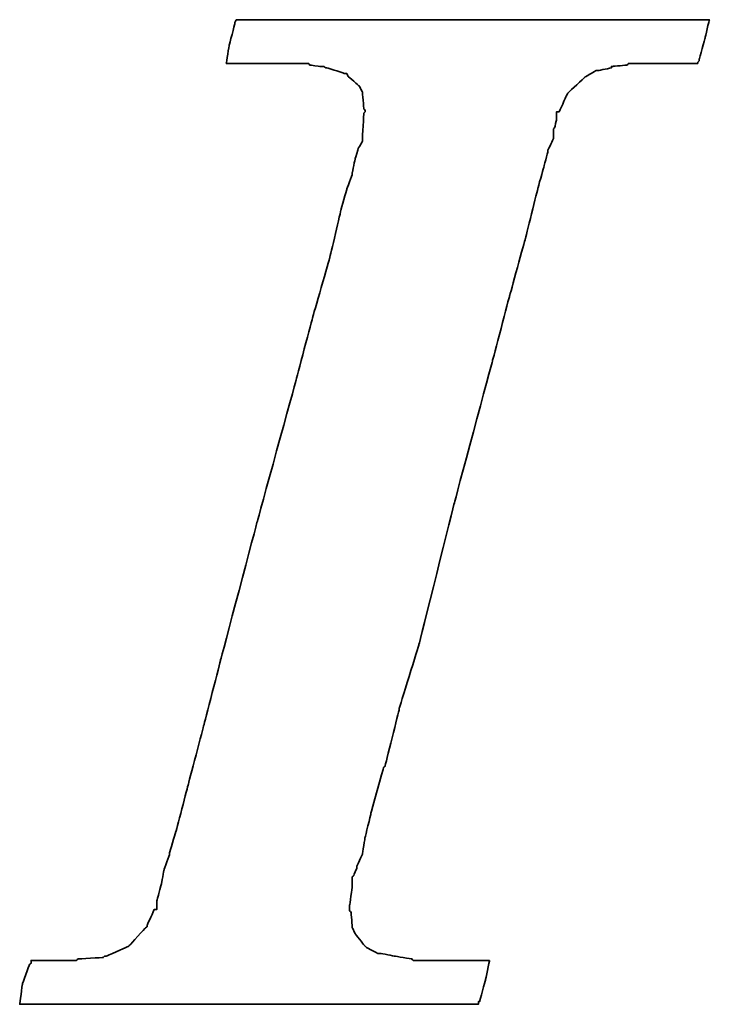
# Model space of a CAD drawing. Extents: x 607 to 844, y 21 to 162.
# Tile 38 of 54: x 771.82 to 773.33, y 105.66 to 107.82. Entities that reach past the tile are written whole.
import ezdxf

# ---------------------------------------------------------------- set-up
doc = ezdxf.new("R2010")
doc.units = 0
doc.header["$MEASUREMENT"] = 0
doc.layers.add('DIM', color=4, linetype='CONTINUOUS')
doc.layers.add('layer 1', color=7, linetype='CONTINUOUS')

# ---------------------------------------------------------------- blocks, each defined once
blk = doc.blocks.new('TBI MOTION logo(完整正式版)')
at = {"layer": 'layer 1', "color": 22, "lineweight": 35}
blk.add_open_spline([(-40.59125, -7.94375), (-40.59125, -7.94375), (-40.97375, -7.94375), (-40.97375, -7.94375), (-40.97375, -7.94375), (-40.97375, -7.94375), (-41.38125, -7.94375), (-41.38125, -7.94375), (-41.38125, -7.94375), (-41.38125, -7.94375), (-41.54875, -7.94375), (-41.54875, -7.94375), (-41.54875, -7.94375), (-41.54875, -7.94375), (-41.59875, -7.94375), (-41.59875, -7.94375), (-41.59875, -7.94375), (-41.59875, -7.94375), (-41.88375, -7.94375), (-41.88375, -7.94375), (-41.88375, -7.94375), (-41.88375, -7.94375), (-41.90875, -7.91875), (-41.90875, -7.91875), (-41.90875, -7.91875), (-41.90875, -7.91875), (-42.19875, -7.87125), (-42.19875, -7.87125), (-42.19875, -7.87125), (-42.19875, -7.87125), (-42.43875, -7.82375), (-42.43875, -7.82375), (-42.43875, -7.82375), (-42.43875, -7.82375), (-42.45875, -7.82375), (-42.45875, -7.82375), (-42.45875, -7.82375), (-42.45875, -7.82375), (-42.48625, -7.82375), (-42.48625, -7.82375), (-42.48625, -7.82375), (-42.48625, -7.82375), (-42.67625, -7.72375), (-42.67625, -7.72375), (-42.67625, -7.72375), (-42.67625, -7.72375), (-42.70125, -7.70375), (-42.70125, -7.70375), (-42.70125, -7.70375), (-42.70125, -7.70375), (-42.72375, -7.67875), (-42.72375, -7.67875), (-42.72375, -7.67875), (-42.72375, -7.67875), (-42.86875, -7.48875), (-42.86875, -7.48875), (-42.86875, -7.48875), (-42.86875, -7.48875), (-42.89375, -7.43875), (-42.89375, -7.43875), (-42.89375, -7.43875), (-42.89375, -7.43875), (-42.91875, -7.38875), (-42.91875, -7.38875), (-42.91875, -7.38875), (-42.91875, -7.38875), (-42.93875, -7.12875), (-42.93875, -7.12875), (-42.93875, -7.12875), (-42.93875, -7.12875), (-42.96375, -7.10375), (-42.96375, -7.10375), (-42.96375, -7.10375), (-42.96375, -7.10375), (-42.96375, -7.05375), (-42.96375, -7.05375), (-42.96375, -7.05375), (-42.96375, -7.05375), (-42.96375, -7.00875), (-42.96375, -7.00875), (-42.96375, -7.00875), (-42.96375, -7.00875), (-42.91875, -6.69625), (-42.91875, -6.69625), (-42.91875, -6.69625), (-42.91875, -6.69625), (-42.91875, -6.62375), (-42.91875, -6.62375), (-42.91875, -6.62375), (-42.91875, -6.62375), (-42.91875, -6.59625), (-42.91875, -6.59625), (-42.91875, -6.59625), (-42.91875, -6.59625), (-42.91875, -6.57375), (-42.91875, -6.57375), (-42.91875, -6.57375), (-42.91875, -6.57375), (-42.91875, -6.52875), (-42.91875, -6.52875), (-42.91875, -6.52875), (-42.91875, -6.52875), (-42.89375, -6.50375), (-42.89375, -6.50375), (-42.89375, -6.50375), (-42.89375, -6.50375), (-42.84375, -6.38375), (-42.84375, -6.38375), (-42.84375, -6.38375), (-42.84375, -6.38375), (-42.84375, -6.35875), (-42.84375, -6.35875), (-42.84375, -6.35875), (-42.84375, -6.35875), (-42.74625, -6.14375), (-42.74625, -6.14375), (-42.74625, -6.14375), (-42.74625, -6.14375), (-42.70125, -5.85375), (-42.70125, -5.85375), (-42.70125, -5.85375), (-42.70125, -5.85375), (-42.60375, -5.47125), (-42.60375, -5.47125), (-42.60375, -5.47125), (-42.60375, -5.47125), (-42.60375, -5.44875), (-42.60375, -5.44875), (-42.60375, -5.44875), (-42.60375, -5.44875), (-42.38875, -4.67875), (-42.38875, -4.67875), (-42.38875, -4.67875), (-42.38875, -4.67875), (-42.36375, -4.65375), (-42.36375, -4.65375), (-42.36375, -4.65375), (-42.36375, -4.65375), (-42.12375, -3.69625), (-42.12375, -3.69625), (-42.12375, -3.69625), (-42.12375, -3.69625), (-42.12375, -3.67374), (-42.12375, -3.67374), (-42.12375, -3.67374), (-42.12375, -3.67374), (-41.78875, -2.59374), (-41.78875, -2.59374), (-41.78875, -2.59374), (-41.78875, -2.59374), (-41.18875, -0.19375), (-41.18875, -0.19375), (-41.18875, -0.19375), (-41.18875, -0.19375), (-40.54375, 2.20624), (-40.54375, 2.20624), (-40.54375, 2.20624), (-40.54375, 2.20624), (-40.25375, 3.30875), (-40.25375, 3.30875), (-40.25375, 3.30875), (-40.25375, 3.30875), (-39.98875, 4.27125), (-39.98875, 4.27125), (-39.98875, 4.27125), (-39.98875, 4.27125), (-39.77375, 5.13125), (-39.77375, 5.13125), (-39.77375, 5.13125), (-39.77375, 5.13125), (-39.67875, 5.47125), (-39.67875, 5.47125), (-39.67875, 5.47125), (-39.67875, 5.47125), (-39.60375, 5.75625), (-39.60375, 5.75625), (-39.60375, 5.75625), (-39.60375, 5.75625), (-39.60375, 5.78125), (-39.60375, 5.78125), (-39.60375, 5.78125), (-39.60375, 5.78125), (-39.50875, 5.97125), (-39.50875, 5.97125), (-39.50875, 5.97125), (-39.50875, 5.97125), (-39.50875, 6.13875), (-39.50875, 6.13875), (-39.50875, 6.13875), (-39.50875, 6.13875), (-39.48625, 6.16625), (-39.48625, 6.16625), (-39.48625, 6.16625), (-39.48625, 6.16625), (-39.46125, 6.28625), (-39.46125, 6.28625), (-39.46125, 6.28625), (-39.46125, 6.28625), (-39.46125, 6.42625), (-39.46125, 6.42625), (-39.46125, 6.42625), (-39.46125, 6.42625), (-39.41375, 6.42625), (-39.41375, 6.42625), (-39.41375, 6.42625), (-39.41375, 6.42625), (-39.29375, 6.69125), (-39.29375, 6.69125), (-39.29375, 6.69125), (-39.29375, 6.69125), (-39.26875, 6.74125), (-39.26875, 6.74125), (-39.26875, 6.74125), (-39.26875, 6.74125), (-39.24375, 6.76625), (-39.24375, 6.76625), (-39.24375, 6.76625), (-39.24375, 6.76625), (-38.98375, 7.00624), (-38.98375, 7.00624), (-38.98375, 7.00624), (-38.98375, 7.00624), (-38.95625, 7.02624), (-38.95625, 7.02624), (-38.95625, 7.02624), (-38.95625, 7.02624), (-38.78875, 7.12624), (-38.78875, 7.12624), (-38.78875, 7.12624), (-38.78875, 7.12624), (-38.76375, 7.12624), (-38.76375, 7.12624), (-38.76375, 7.12624), (-38.76375, 7.12624), (-38.74375, 7.12624), (-38.74375, 7.12624), (-38.74375, 7.12624), (-38.74375, 7.12624), (-38.52875, 7.17125), (-38.52875, 7.17125), (-38.52875, 7.17125), (-38.52875, 7.17125), (-38.52875, 7.19624), (-38.52875, 7.19624), (-38.52875, 7.19624), (-38.52875, 7.19624), (-38.50375, 7.19624), (-38.50375, 7.19624), (-38.50375, 7.19624), (-38.50375, 7.19624), (-38.26125, 7.21875), (-38.26125, 7.21875), (-38.26125, 7.21875), (-38.26125, 7.21875), (-38.23875, 7.24624), (-38.23875, 7.24624), (-38.23875, 7.24624), (-38.23875, 7.24624), (-38.21625, 7.24624), (-38.21625, 7.24624), (-38.21625, 7.24624), (-38.21625, 7.24624), (-38.18875, 7.24624), (-38.18875, 7.24624), (-38.18875, 7.24624), (-38.18875, 7.24624), (-37.90375, 7.24624), (-37.90375, 7.24624), (-37.90375, 7.24624), (-37.90375, 7.24624), (-37.85375, 7.24624), (-37.85375, 7.24624), (-37.85375, 7.24624), (-37.85375, 7.24624), (-37.75875, 7.24624), (-37.75875, 7.24624), (-37.75875, 7.24624), (-37.75875, 7.24624), (-37.42375, 7.24624), (-37.42375, 7.24624), (-37.42375, 7.24624), (-37.42375, 7.24624), (-37.08875, 7.24624), (-37.08875, 7.24624), (-37.08875, 7.24624), (-37.08875, 7.24624), (-37.06375, 7.24624), (-37.06375, 7.24624), (-37.06375, 7.24624), (-37.06375, 7.24624), (-37.06375, 7.26624), (-37.06375, 7.26624), (-37.06375, 7.26624), (-37.06375, 7.26624), (-37.03875, 7.29125), (-37.03875, 7.29125), (-37.03875, 7.29125), (-37.03875, 7.29125), (-37.03875, 7.31625), (-37.03875, 7.31625), (-37.03875, 7.31625), (-37.03875, 7.31625), (-36.94125, 7.67625), (-36.94125, 7.67625), (-36.94125, 7.67625), (-36.94125, 7.67625), (-36.86875, 7.98625), (-36.86875, 7.98625), (-36.86875, 7.98625), (-36.86875, 7.98625), (-36.98875, 7.98625), (-36.98875, 7.98625), (-36.98875, 7.98625), (-36.98875, 7.98625), (-37.42375, 7.98625), (-37.42375, 7.98625), (-37.42375, 7.98625), (-37.42375, 7.98625), (-37.94875, 7.98625), (-37.94875, 7.98625), (-37.94875, 7.98625), (-37.94875, 7.98625), (-38.57375, 7.98625), (-38.57375, 7.98625), (-38.57375, 7.98625), (-38.57375, 7.98625), (-39.29375, 7.98625), (-39.29375, 7.98625), (-39.29375, 7.98625), (-39.29375, 7.98625), (-40.82875, 7.98625), (-40.82875, 7.98625), (-40.82875, 7.98625), (-40.82875, 7.98625), (-42.36375, 7.98625), (-42.36375, 7.98625), (-42.36375, 7.98625), (-42.36375, 7.98625), (-43.08375, 7.98625), (-43.08375, 7.98625), (-43.08375, 7.98625), (-43.08375, 7.98625), (-43.70875, 7.98625), (-43.70875, 7.98625), (-43.70875, 7.98625), (-43.70875, 7.98625), (-44.23375, 7.98625), (-44.23375, 7.98625), (-44.23375, 7.98625), (-44.23375, 7.98625), (-44.66875, 7.98625), (-44.66875, 7.98625), (-44.66875, 7.98625), (-44.66875, 7.98625), (-44.88375, 7.98625), (-44.88375, 7.98625), (-44.88375, 7.98625), (-44.88375, 7.98625), (-44.90875, 7.94125), (-44.90875, 7.94125), (-44.90875, 7.94125), (-44.90875, 7.94125), (-44.90875, 7.91625), (-44.90875, 7.91625), (-44.90875, 7.91625), (-44.90875, 7.91625), (-45.00375, 7.55625), (-45.00375, 7.55625), (-45.00375, 7.55625), (-45.00375, 7.55625), (-45.05375, 7.24624), (-45.05375, 7.24624), (-45.05375, 7.24624), (-45.05375, 7.24624), (-44.61875, 7.24624), (-44.61875, 7.24624), (-44.61875, 7.24624), (-44.61875, 7.24624), (-44.11375, 7.24624), (-44.11375, 7.24624), (-44.11375, 7.24624), (-44.11375, 7.24624), (-43.99375, 7.24624), (-43.99375, 7.24624), (-43.99375, 7.24624), (-43.99375, 7.24624), (-43.94625, 7.24624), (-43.94625, 7.24624), (-43.94625, 7.24624), (-43.94625, 7.24624), (-43.92374, 7.24624), (-43.92374, 7.24624), (-43.92374, 7.24624), (-43.92374, 7.24624), (-43.65875, 7.24624), (-43.65875, 7.24624), (-43.65875, 7.24624), (-43.65875, 7.24624), (-43.63875, 7.21875), (-43.63875, 7.21875), (-43.63875, 7.21875), (-43.63875, 7.21875), (-43.46875, 7.19624), (-43.46875, 7.19624), (-43.46875, 7.19624), (-43.46875, 7.19624), (-43.39875, 7.19624), (-43.39875, 7.19624), (-43.39875, 7.19624), (-43.39875, 7.19624), (-43.37125, 7.17125), (-43.37125, 7.17125), (-43.37125, 7.17125), (-43.37125, 7.17125), (-43.34875, 7.17125), (-43.34875, 7.17125), (-43.34875, 7.17125), (-43.34875, 7.17125), (-43.20375, 7.12624), (-43.20375, 7.12624), (-43.20375, 7.12624), (-43.20375, 7.12624), (-43.05875, 7.07624), (-43.05875, 7.07624), (-43.05875, 7.07624), (-43.05875, 7.07624), (-43.01375, 7.07624), (-43.01375, 7.07624), (-43.01375, 7.07624), (-43.01375, 7.07624), (-42.98875, 7.02624), (-42.98875, 7.02624), (-42.98875, 7.02624), (-42.98875, 7.02624), (-42.79875, 6.86125), (-42.79875, 6.86125), (-42.79875, 6.86125), (-42.79875, 6.86125), (-42.77375, 6.81125), (-42.77375, 6.81125), (-42.77375, 6.81125), (-42.77375, 6.81125), (-42.74625, 6.76625), (-42.74625, 6.76625), (-42.74625, 6.76625), (-42.74625, 6.76625), (-42.72375, 6.47625), (-42.72375, 6.47625), (-42.72375, 6.47625), (-42.72375, 6.47625), (-42.70125, 6.45124), (-42.70125, 6.45124), (-42.70125, 6.45124), (-42.70125, 6.45124), (-42.70125, 6.42625), (-42.70125, 6.42625), (-42.70125, 6.42625), (-42.70125, 6.42625), (-42.72375, 6.40625), (-42.72375, 6.40625), (-42.72375, 6.40625), (-42.72375, 6.40625), (-42.74625, 5.97125), (-42.74625, 5.97125), (-42.74625, 5.97125), (-42.74625, 5.97125), (-42.74625, 5.94625), (-42.74625, 5.94625), (-42.74625, 5.94625), (-42.74625, 5.94625), (-42.74625, 5.92625), (-42.74625, 5.92625), (-42.74625, 5.92625), (-42.74625, 5.92625), (-42.77375, 5.87625), (-42.77375, 5.87625), (-42.77375, 5.87625), (-42.77375, 5.87625), (-42.81875, 5.80625), (-42.81875, 5.80625), (-42.81875, 5.80625), (-42.81875, 5.80625), (-42.86875, 5.63625), (-42.86875, 5.63625), (-42.86875, 5.63625), (-42.86875, 5.63625), (-42.91875, 5.39625), (-42.91875, 5.39625), (-42.91875, 5.39625), (-42.91875, 5.39625), (-42.91875, 5.37124), (-42.91875, 5.37124), (-42.91875, 5.37124), (-42.91875, 5.37124), (-43.01375, 5.10874), (-43.01375, 5.10874), (-43.01375, 5.10874), (-43.01375, 5.10874), (-43.10875, 4.77124), (-43.10875, 4.77124), (-43.10875, 4.77124), (-43.10875, 4.77124), (-43.29875, 3.95625), (-43.29875, 3.95625), (-43.29875, 3.95625), (-43.29875, 3.95625), (-43.58875, 2.95125), (-43.58875, 2.95125), (-43.58875, 2.95125), (-43.58875, 2.95125), (-43.87375, 1.87125), (-43.87375, 1.87125), (-43.87375, 1.87125), (-43.87375, 1.87125), (-44.52625, -0.50374), (-44.52625, -0.50374), (-44.52625, -0.50374), (-44.52625, -0.50374), (-45.14875, -2.85375), (-45.14875, -2.85375), (-45.14875, -2.85375), (-45.14875, -2.85375), (-45.43375, -3.95875), (-45.43375, -3.95875), (-45.43375, -3.95875), (-45.43375, -3.95875), (-45.69875, -4.96875), (-45.69875, -4.96875), (-45.69875, -4.96875), (-45.69875, -4.96875), (-45.91375, -5.78375), (-45.91375, -5.78375), (-45.91375, -5.78375), (-45.91375, -5.78375), (-46.01375, -6.11875), (-46.01375, -6.11875), (-46.01375, -6.11875), (-46.01375, -6.11875), (-46.01375, -6.14375), (-46.01375, -6.14375), (-46.01375, -6.14375), (-46.01375, -6.14375), (-46.10875, -6.40875), (-46.10875, -6.40875), (-46.10875, -6.40875), (-46.10875, -6.40875), (-46.15375, -6.64875), (-46.15375, -6.64875), (-46.15375, -6.64875), (-46.15375, -6.64875), (-46.20375, -6.83875), (-46.20375, -6.83875), (-46.20375, -6.83875), (-46.20375, -6.83875), (-46.22875, -6.93375), (-46.22875, -6.93375), (-46.22875, -6.93375), (-46.22875, -6.93375), (-46.22875, -7.07875), (-46.22875, -7.07875), (-46.22875, -7.07875), (-46.22875, -7.07875), (-46.27375, -7.07875), (-46.27375, -7.07875), (-46.27375, -7.07875), (-46.27375, -7.07875), (-46.39375, -7.34375), (-46.39375, -7.34375), (-46.39375, -7.34375), (-46.39375, -7.34375), (-46.39375, -7.36875), (-46.39375, -7.36875), (-46.39375, -7.36875), (-46.39375, -7.36875), (-46.42125, -7.38875), (-46.42125, -7.38875), (-46.42125, -7.38875), (-46.42125, -7.38875), (-46.68375, -7.67875), (-46.68375, -7.67875), (-46.68375, -7.67875), (-46.68375, -7.67875), (-46.70875, -7.70375), (-46.70875, -7.70375), (-46.70875, -7.70375), (-46.70875, -7.70375), (-46.75375, -7.72375), (-46.75375, -7.72375), (-46.75375, -7.72375), (-46.75375, -7.72375), (-47.08875, -7.87125), (-47.08875, -7.87125), (-47.08875, -7.87125), (-47.08875, -7.87125), (-47.11625, -7.87125), (-47.11625, -7.87125), (-47.11625, -7.87125), (-47.11625, -7.87125), (-47.13875, -7.89375), (-47.13875, -7.89375), (-47.13875, -7.89375), (-47.13875, -7.89375), (-47.56875, -7.91875), (-47.56875, -7.91875), (-47.56875, -7.91875), (-47.56875, -7.91875), (-47.59625, -7.94375), (-47.59625, -7.94375), (-47.59625, -7.94375), (-47.59625, -7.94375), (-47.64375, -7.94375), (-47.64375, -7.94375), (-47.64375, -7.94375), (-47.64375, -7.94375), (-47.73625, -7.94375), (-47.73625, -7.94375), (-47.73625, -7.94375), (-47.73625, -7.94375), (-48.07375, -7.94375), (-48.07375, -7.94375), (-48.07375, -7.94375), (-48.07375, -7.94375), (-48.36125, -7.94375), (-48.36125, -7.94375), (-48.36125, -7.94375), (-48.36125, -7.94375), (-48.36125, -7.96625), (-48.36125, -7.96625), (-48.36125, -7.96625), (-48.36125, -7.96625), (-48.36125, -7.99125), (-48.36125, -7.99125), (-48.36125, -7.99125), (-48.36125, -7.99125), (-48.38875, -8.01375), (-48.38875, -8.01375), (-48.38875, -8.01375), (-48.38875, -8.01375), (-48.50875, -8.34875), (-48.50875, -8.34875), (-48.50875, -8.34875), (-48.50875, -8.34875), (-48.55375, -8.68625), (-48.55375, -8.68625), (-48.55375, -8.68625), (-48.55375, -8.68625), (-48.45875, -8.68625), (-48.45875, -8.68625), (-48.45875, -8.68625), (-48.45875, -8.68625), (-48.07375, -8.68625), (-48.07375, -8.68625), (-48.07375, -8.68625), (-48.07375, -8.68625), (-47.52375, -8.68625), (-47.52375, -8.68625), (-47.52375, -8.68625), (-47.52375, -8.68625), (-46.92375, -8.68625), (-46.92375, -8.68625), (-46.92375, -8.68625), (-46.92375, -8.68625), (-46.25375, -8.68625), (-46.25375, -8.68625), (-46.25375, -8.68625), (-46.25375, -8.68625), (-46.20375, -8.68625), (-46.20375, -8.68625), (-46.20375, -8.68625), (-46.20375, -8.68625), (-44.71375, -8.68625), (-44.71375, -8.68625), (-44.71375, -8.68625), (-44.71375, -8.68625), (-43.22875, -8.68625), (-43.22875, -8.68625), (-43.22875, -8.68625), (-43.22875, -8.68625), (-42.55875, -8.68625), (-42.55875, -8.68625), (-42.55875, -8.68625), (-42.55875, -8.68625), (-42.50875, -8.68625), (-42.50875, -8.68625), (-42.50875, -8.68625), (-42.50875, -8.68625), (-41.93375, -8.68625), (-41.93375, -8.68625), (-41.93375, -8.68625), (-41.93375, -8.68625), (-41.38125, -8.68625), (-41.38125, -8.68625), (-41.38125, -8.68625), (-41.38125, -8.68625), (-40.97375, -8.68625), (-40.97375, -8.68625), (-40.97375, -8.68625), (-40.97375, -8.68625), (-40.78125, -8.68625), (-40.78125, -8.68625), (-40.78125, -8.68625), (-40.78125, -8.68625), (-40.78125, -8.63875), (-40.78125, -8.63875), (-40.78125, -8.63875), (-40.78125, -8.63875), (-40.75875, -8.63875), (-40.75875, -8.63875), (-40.75875, -8.63875), (-40.75875, -8.63875), (-40.66375, -8.27875), (-40.66375, -8.27875), (-40.66375, -8.27875), (-40.66375, -8.27875), (-40.59125, -7.94375), (-40.59125, -7.94375)], degree=3, knots=[0, 0, 0, 0, 0.00558659, 0.00558659, 0.00558659, 0.0055866, 0.01117318, 0.01117318, 0.01117318, 0.01117319, 0.01675978, 0.01675978, 0.01675978, 0.01675979, 0.02234637, 0.02234637, 0.02234637, 0.02234638, 0.02793296, 0.02793296, 0.02793296, 0.02793297, 0.03351955, 0.03351955, 0.03351955, 0.03351956, 0.03910615, 0.03910615, 0.03910615, 0.03910616, 0.04469274, 0.04469274, 0.04469274, 0.04469275, 0.05027933, 0.05027933, 0.05027933, 0.05027934, 0.05586592, 0.05586592, 0.05586592, 0.05586593, 0.06145251, 0.06145251, 0.06145251, 0.06145252, 0.06703911, 0.06703911, 0.06703911, 0.06703912, 0.0726257, 0.0726257, 0.0726257, 0.07262571, 0.07821229, 0.07821229, 0.07821229, 0.0782123, 0.08379888, 0.08379888, 0.08379888, 0.08379889, 0.08938547, 0.08938547, 0.08938547, 0.08938548, 0.09497207, 0.09497207, 0.09497207, 0.09497208, 0.10055866, 0.10055866, 0.10055866, 0.10055867, 0.10614525, 0.10614525, 0.10614525, 0.10614526, 0.11173184, 0.11173184, 0.11173184, 0.11173185, 0.11731844, 0.11731844, 0.11731844, 0.11731845, 0.12290503, 0.12290503, 0.12290503, 0.12290504, 0.12849162, 0.12849162, 0.12849162, 0.12849163, 0.13407821, 0.13407821, 0.13407821, 0.13407822, 0.1396648, 0.1396648, 0.1396648, 0.13966481, 0.1452514, 0.1452514, 0.1452514, 0.14525141, 0.15083799, 0.15083799, 0.15083799, 0.150838, 0.15642458, 0.15642458, 0.15642458, 0.15642459, 0.16201117, 0.16201117, 0.16201117, 0.16201118, 0.16759777, 0.16759777, 0.16759777, 0.16759778, 0.17318436, 0.17318436, 0.17318436, 0.17318437, 0.17877095, 0.17877095, 0.17877095, 0.17877096, 0.18435754, 0.18435754, 0.18435754, 0.18435755, 0.18994413, 0.18994413, 0.18994413, 0.18994414, 0.19553073, 0.19553073, 0.19553073, 0.19553074, 0.20111732, 0.20111732, 0.20111732, 0.20111733, 0.20670391, 0.20670391, 0.20670391, 0.20670392, 0.2122905, 0.2122905, 0.2122905, 0.21229051, 0.21787709, 0.21787709, 0.21787709, 0.2178771, 0.22346369, 0.22346369, 0.22346369, 0.2234637, 0.22905028, 0.22905028, 0.22905028, 0.22905029, 0.23463687, 0.23463687, 0.23463687, 0.23463688, 0.24022346, 0.24022346, 0.24022346, 0.24022347, 0.24581006, 0.24581006, 0.24581006, 0.24581007, 0.25139665, 0.25139665, 0.25139665, 0.25139666, 0.25698324, 0.25698324, 0.25698324, 0.25698325, 0.26256983, 0.26256983, 0.26256983, 0.26256984, 0.26815642, 0.26815642, 0.26815642, 0.26815643, 0.27374302, 0.27374302, 0.27374302, 0.27374303, 0.27932961, 0.27932961, 0.27932961, 0.27932962, 0.2849162, 0.2849162, 0.2849162, 0.28491621, 0.29050279, 0.29050279, 0.29050279, 0.2905028, 0.29608939, 0.29608939, 0.29608939, 0.2960894, 0.30167598, 0.30167598, 0.30167598, 0.30167599, 0.30726257, 0.30726257, 0.30726257, 0.30726258, 0.31284916, 0.31284916, 0.31284916, 0.31284917, 0.31843575, 0.31843575, 0.31843575, 0.31843576, 0.32402235, 0.32402235, 0.32402235, 0.32402236, 0.32960894, 0.32960894, 0.32960894, 0.32960895, 0.33519553, 0.33519553, 0.33519553, 0.33519554, 0.34078212, 0.34078212, 0.34078212, 0.34078213, 0.34636872, 0.34636872, 0.34636872, 0.34636873, 0.35195531, 0.35195531, 0.35195531, 0.35195532, 0.3575419, 0.3575419, 0.3575419, 0.35754191, 0.36312849, 0.36312849, 0.36312849, 0.3631285, 0.36871508, 0.36871508, 0.36871508, 0.36871509, 0.37430168, 0.37430168, 0.37430168, 0.37430169, 0.37988827, 0.37988827, 0.37988827, 0.37988828, 0.38547486, 0.38547486, 0.38547486, 0.38547487, 0.39106145, 0.39106145, 0.39106145, 0.39106146, 0.39664804, 0.39664804, 0.39664804, 0.39664805, 0.40223464, 0.40223464, 0.40223464, 0.40223465, 0.40782123, 0.40782123, 0.40782123, 0.40782124, 0.41340782, 0.41340782, 0.41340782, 0.41340783, 0.41899441, 0.41899441, 0.41899441, 0.41899442, 0.42458101, 0.42458101, 0.42458101, 0.42458102, 0.4301676, 0.4301676, 0.4301676, 0.43016761, 0.43575419, 0.43575419, 0.43575419, 0.4357542, 0.44134078, 0.44134078, 0.44134078, 0.44134079, 0.44692737, 0.44692737, 0.44692737, 0.44692738, 0.45251397, 0.45251397, 0.45251397, 0.45251398, 0.45810056, 0.45810056, 0.45810056, 0.45810057, 0.46368715, 0.46368715, 0.46368715, 0.46368716, 0.46927374, 0.46927374, 0.46927374, 0.46927375, 0.47486034, 0.47486034, 0.47486034, 0.47486035, 0.48044693, 0.48044693, 0.48044693, 0.48044694, 0.48603352, 0.48603352, 0.48603352, 0.48603353, 0.49162011, 0.49162011, 0.49162011, 0.49162012, 0.4972067, 0.4972067, 0.4972067, 0.49720671, 0.5027933, 0.5027933, 0.5027933, 0.50279331, 0.50837989, 0.50837989, 0.50837989, 0.5083799, 0.51396648, 0.51396648, 0.51396648, 0.51396649, 0.51955307, 0.51955307, 0.51955307, 0.51955308, 0.52513966, 0.52513966, 0.52513966, 0.52513967, 0.53072626, 0.53072626, 0.53072626, 0.53072627, 0.53631285, 0.53631285, 0.53631285, 0.53631286, 0.54189944, 0.54189944, 0.54189944, 0.54189945, 0.54748603, 0.54748603, 0.54748603, 0.54748604, 0.55307263, 0.55307263, 0.55307263, 0.55307264, 0.55865922, 0.55865922, 0.55865922, 0.55865923, 0.56424581, 0.56424581, 0.56424581, 0.56424582, 0.5698324, 0.5698324, 0.5698324, 0.56983241, 0.57541899, 0.57541899, 0.57541899, 0.575419, 0.58100559, 0.58100559, 0.58100559, 0.5810056, 0.58659218, 0.58659218, 0.58659218, 0.58659219, 0.59217877, 0.59217877, 0.59217877, 0.59217878, 0.59776536, 0.59776536, 0.59776536, 0.59776537, 0.60335196, 0.60335196, 0.60335196, 0.60335197, 0.60893855, 0.60893855, 0.60893855, 0.60893856, 0.61452514, 0.61452514, 0.61452514, 0.61452515, 0.62011173, 0.62011173, 0.62011173, 0.62011174, 0.62569832, 0.62569832, 0.62569832, 0.62569833, 0.63128492, 0.63128492, 0.63128492, 0.63128493, 0.63687151, 0.63687151, 0.63687151, 0.63687152, 0.6424581, 0.6424581, 0.6424581, 0.64245811, 0.64804469, 0.64804469, 0.64804469, 0.6480447, 0.65363128, 0.65363128, 0.65363128, 0.65363129, 0.65921788, 0.65921788, 0.65921788, 0.65921789, 0.66480447, 0.66480447, 0.66480447, 0.66480448, 0.67039106, 0.67039106, 0.67039106, 0.67039107, 0.67597765, 0.67597765, 0.67597765, 0.67597766, 0.68156425, 0.68156425, 0.68156425, 0.68156426, 0.68715084, 0.68715084, 0.68715084, 0.68715085, 0.69273743, 0.69273743, 0.69273743, 0.69273744, 0.69832402, 0.69832402, 0.69832402, 0.69832403, 0.70391061, 0.70391061, 0.70391061, 0.70391062, 0.70949721, 0.70949721, 0.70949721, 0.70949722, 0.7150838, 0.7150838, 0.7150838, 0.71508381, 0.72067039, 0.72067039, 0.72067039, 0.7206704, 0.72625698, 0.72625698, 0.72625698, 0.72625699, 0.73184358, 0.73184358, 0.73184358, 0.73184359, 0.73743017, 0.73743017, 0.73743017, 0.73743018, 0.74301676, 0.74301676, 0.74301676, 0.74301677, 0.74860335, 0.74860335, 0.74860335, 0.74860336, 0.75418994, 0.75418994, 0.75418994, 0.75418995, 0.75977654, 0.75977654, 0.75977654, 0.75977655, 0.76536313, 0.76536313, 0.76536313, 0.76536314, 0.77094972, 0.77094972, 0.77094972, 0.77094973, 0.77653631, 0.77653631, 0.77653631, 0.77653632, 0.78212291, 0.78212291, 0.78212291, 0.78212292, 0.7877095, 0.7877095, 0.7877095, 0.78770951, 0.79329609, 0.79329609, 0.79329609, 0.7932961, 0.79888268, 0.79888268, 0.79888268, 0.79888269, 0.80446927, 0.80446927, 0.80446927, 0.80446928, 0.81005587, 0.81005587, 0.81005587, 0.81005588, 0.81564246, 0.81564246, 0.81564246, 0.81564247, 0.82122905, 0.82122905, 0.82122905, 0.82122906, 0.82681564, 0.82681564, 0.82681564, 0.82681565, 0.83240223, 0.83240223, 0.83240223, 0.83240224, 0.83798883, 0.83798883, 0.83798883, 0.83798884, 0.84357542, 0.84357542, 0.84357542, 0.84357543, 0.84916201, 0.84916201, 0.84916201, 0.84916202, 0.8547486, 0.8547486, 0.8547486, 0.85474861, 0.8603352, 0.8603352, 0.8603352, 0.86033521, 0.86592179, 0.86592179, 0.86592179, 0.8659218, 0.87150838, 0.87150838, 0.87150838, 0.87150839, 0.87709497, 0.87709497, 0.87709497, 0.87709498, 0.88268156, 0.88268156, 0.88268156, 0.88268157, 0.88826816, 0.88826816, 0.88826816, 0.88826817, 0.89385475, 0.89385475, 0.89385475, 0.89385476, 0.89944134, 0.89944134, 0.89944134, 0.89944135, 0.90502793, 0.90502793, 0.90502793, 0.90502794, 0.91061453, 0.91061453, 0.91061453, 0.91061454, 0.91620112, 0.91620112, 0.91620112, 0.91620113, 0.92178771, 0.92178771, 0.92178771, 0.92178772, 0.9273743, 0.9273743, 0.9273743, 0.92737431, 0.93296089, 0.93296089, 0.93296089, 0.9329609, 0.93854749, 0.93854749, 0.93854749, 0.9385475, 0.94413408, 0.94413408, 0.94413408, 0.94413409, 0.94972067, 0.94972067, 0.94972067, 0.94972068, 0.95530726, 0.95530726, 0.95530726, 0.95530727, 0.96089385, 0.96089385, 0.96089385, 0.96089386, 0.96648045, 0.96648045, 0.96648045, 0.96648046, 0.97206704, 0.97206704, 0.97206704, 0.97206705, 0.97765363, 0.97765363, 0.97765363, 0.97765364, 0.98324022, 0.98324022, 0.98324022, 0.98324023, 0.98882682, 0.98882682, 0.98882682, 0.98882683, 0.99441341, 0.99441341, 0.99441341, 0.99441342, 1, 1, 1, 1], dxfattribs=at)

msp = doc.modelspace()

# ---------------------------------------------------------------- block references
at = {"layer": 'DIM', "xscale": 0.1295999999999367, "yscale": 0.1295999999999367, "zscale": 0.1295999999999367}
msp.add_blockref('TBI MOTION logo(完整正式版)', (778.1085, 106.7858), dxfattribs=at)

doc.saveas('drawing.dxf')
